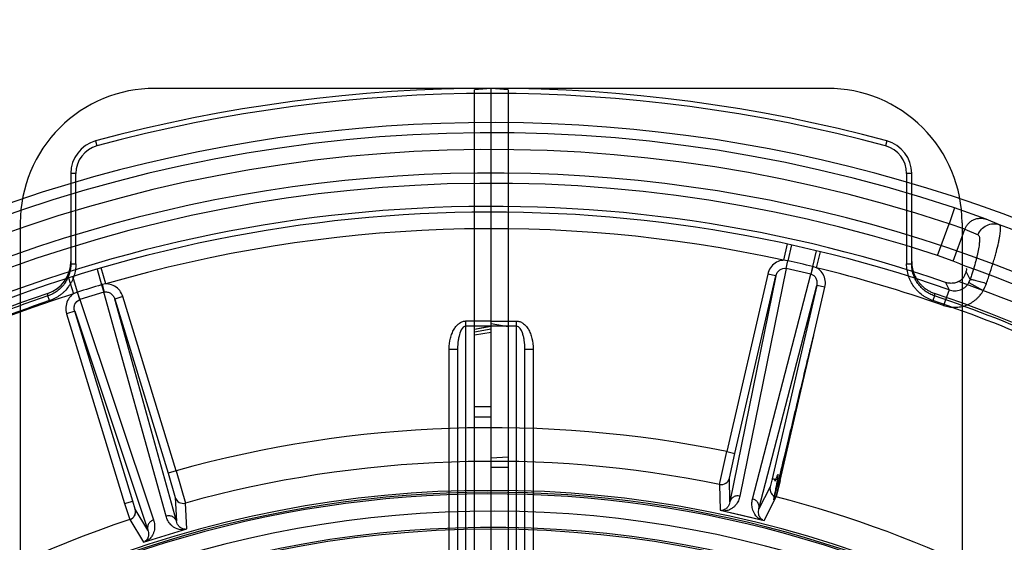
# Model space of a CAD drawing. Header units: millimetres. Extents: x 0 to 297, y 0 to 210.
# Tile 94 of 256: x 145.643 to 146.053, y 93.64 to 93.857. Entities that reach past the tile are written whole.
import ezdxf

# ---------------------------------------------------------------- set-up
doc = ezdxf.new("R2010")
doc.units = ezdxf.units.MM
doc.header["$LTSCALE"] = 16.335
doc.layers.get('0').update_dxf_attribs({"linetype": 'CONTINUOUS'})
for name, color, linetype in [('01_GLOBAL', 7, 'CONTINUOUS'), ('INTFCLR_1', 7, 'CONTINUOUS'), ('INTFCLR_144815', 7, 'CONTINUOUS'), ('INTFCLR_72935', 7, 'CONTINUOUS')]:
    doc.layers.add(name, color=color, linetype=linetype)

msp = doc.modelspace()

# ---------------------------------------------------------------- linework, layer by layer
at = {"color": 7, "linetype": 'Continuous'}
msp.add_circle((146.8548034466, 92.13446435), 2.66, dxfattribs=at)
at = {"color": 9, "linetype": 'Continuous'}
msp.add_arc((146.8548034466, 92.13446435), 2.6259090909, 92.9674534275, 177.0325465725, dxfattribs=at)
at = {"layer": '01_GLOBAL', "color": 7, "linetype": 'Continuous'}
msp.add_circle((146.8548034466, 92.13446435), 2.695, dxfattribs=at)
at = {"layer": 'INTFCLR_1', "color": 6, "linetype": 'Continuous'}
for p, q in [((145.8396077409, 93.8286600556), (145.8326077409, 93.828047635)), ((145.8396077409, 93.32634654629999), (145.8396077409, 93.8286600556)), ((145.9796077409, 93.8286600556), (145.8396077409, 93.8286600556)), ((145.8326077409, 92.6392724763), (145.8326077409, 93.828047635)), ((146.0356077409, 93.7726600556), (146.0356077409, 93.57268014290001)), ((145.8325999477, 93.7284145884), (145.8396004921, 93.729725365)), ((145.8326077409, 93.7274186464), (145.8396077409, 93.728588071)), ((145.8396077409, 93.72711204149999), (145.8326077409, 93.72601754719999)), ((145.8396149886, 93.7296437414), (145.8326155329, 93.72832683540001))]:
    msp.add_line(p, q, dxfattribs=at)
at = {"layer": 'INTFCLR_1', "color": 9, "linetype": 'Continuous'}
for p, q in [((145.8396077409, 93.7318267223), (145.8501077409, 93.7318267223)), ((145.8501077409, 93.60450607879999), (145.8501077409, 93.7318267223)), ((145.8501077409, 93.7297267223), (145.8396077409, 93.7297267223)), ((145.8536077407, 93.60958372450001), (145.8536077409, 93.72016005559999)), ((145.8536077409, 93.72016005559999), (145.8571077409, 93.72016005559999)), ((145.8571077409, 93.72016005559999), (145.8571077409, 93.6240548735)), ((145.8396077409, 93.69615718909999), (145.8326077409, 93.69615718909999)), ((145.8326077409, 93.6919571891), (145.8396077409, 93.6919571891))]:
    msp.add_line(p, q, dxfattribs=at)
at = {"layer": 'INTFCLR_1', "color": 6, "linetype": 'Continuous'}
msp.add_arc((145.9796077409, 93.7726600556), 0.05599999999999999, 359.9999999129, 90.00000005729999, dxfattribs=at)
at = {"layer": 'INTFCLR_1', "color": 9, "linetype": 'Continuous'}
for points, knots in [([(145.8501077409, 93.7318267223), (145.850565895, 93.7318267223), (145.8514821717, 93.7316763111), (145.8528037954, 93.73100813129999), (145.8540217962, 93.72992306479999), (145.8550894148, 93.7284628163), (145.8559654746, 93.72668347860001), (145.8568339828, 93.72397686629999), (145.8571077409, 93.721687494), (145.8571077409, 93.72016005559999)], [0, 0, 0, 0, 0.1250000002, 0.2500000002, 0.3750000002, 0.5000000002, 0.6250000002, 0.7500000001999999, 1, 1, 1, 1]), ([(145.8536077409, 93.72016005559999), (145.8536077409, 93.7213836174), (145.853491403, 93.7231619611), (145.8530501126, 93.7254426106), (145.8524376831, 93.72755361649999), (145.8513538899, 93.729731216), (145.8501077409, 93.7297267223)], [0, 0, 0, 0, 0.3460278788, 0.5049019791, 0.6475820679, 1, 1, 1, 1])]:
    msp.add_open_spline(points, degree=3, knots=knots, dxfattribs=at)
at = {"layer": 'INTFCLR_144815', "color": 9, "linetype": 'Continuous'}
for p, q in [((145.67494865, 93.8067615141), (145.6754975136, 93.8047345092)), ((146.0042668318, 93.8067615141), (146.0037179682, 93.8047345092)), ((145.6646077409, 93.7932481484), (145.6646077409, 93.7555936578)), ((145.6667077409, 93.7932481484), (145.6646077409, 93.7932481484)), ((145.6667077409, 93.7555936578), (145.6667077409, 93.7932481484)), ((146.0125077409, 93.7932481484), (146.0125077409, 93.7555936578)), ((146.0146077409, 93.7932481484), (146.0125077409, 93.7932481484)), ((146.0146077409, 93.7555936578), (146.0146077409, 93.7932481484)), ((146.0324295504, 93.7789075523), (146.0302221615, 93.77226498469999)), ((146.0456188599, 93.7742474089), (146.0324295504, 93.7789075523)), ((146.0254111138, 93.7590467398), (146.0302221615, 93.77226498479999)), ((146.0367632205, 93.77002174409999), (146.0302221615, 93.77226498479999)), ((146.0511350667, 93.7718955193), (146.04561886, 93.7742474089)), ((146.031944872, 93.75678344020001), (146.0367632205, 93.77002174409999)), ((146.0367632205, 93.77002174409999), (146.0422149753, 93.7676932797)), ((145.9627711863, 93.76390256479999), (145.9612992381, 93.7571472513)), ((145.9645714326, 93.7635068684), (145.9631132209, 93.7569089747)), ((145.9749036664, 93.7611214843), (145.9733219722, 93.75455209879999)), ((145.9750568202, 93.7539710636), (145.9766951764, 93.7606879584)), ((145.6646077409, 93.7555936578), (145.6667077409, 93.7555936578)), ((145.9629454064, 93.75694559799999), (145.9612992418, 93.7571472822)), ((145.9629454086, 93.7569456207), (145.9622990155, 93.75376858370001)), ((145.9623839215, 93.75375003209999), (145.9631132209, 93.7569089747)), ((145.9733219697, 93.7545520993), (145.9725926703, 93.7513931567)), ((145.9734888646, 93.7545114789), (145.9726771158, 93.7513726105)), ((145.9750568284, 93.75397109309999), (145.9734888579, 93.75451145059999)), ((146.012507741, 93.7555936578), (146.0146077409, 93.7555936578)), ((145.6755467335, 93.7534139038), (145.677461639, 93.7469338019)), ((145.6792545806, 93.7472980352), (145.6773149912, 93.7539342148)), ((145.9546735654, 93.75138600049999), (145.9376228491, 93.6775312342)), ((145.9580837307, 93.7505987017), (145.9389502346, 93.65655712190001)), ((145.9410330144, 93.6767439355), (145.9580837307, 93.7505987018)), ((145.9623839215, 93.75375003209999), (145.9431073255, 93.6590051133)), ((145.9483849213, 93.65778668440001), (145.9725926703, 93.7513931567)), ((145.9580837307, 93.7505987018), (145.9546735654, 93.75138600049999)), ((145.9622990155, 93.75376858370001), (145.9623839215, 93.75375003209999)), ((145.9725926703, 93.7513931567), (145.9623839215, 93.75375003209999)), ((145.9725926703, 93.7513931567), (145.9726771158, 93.7513726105)), ((146.0389232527, 93.7490732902), (146.0372894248, 93.7525069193)), ((145.6636491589, 93.74975615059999), (145.6657520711, 93.7431699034)), ((145.6674421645, 93.74387054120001), (145.6654060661, 93.7503135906)), ((145.677461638, 93.7469338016), (145.6784095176, 93.74383342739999)), ((145.6776264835, 93.7469820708), (145.6784929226, 93.7438578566)), ((145.6792545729, 93.74729806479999), (145.6776264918, 93.74698204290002)), ((145.9510481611, 93.6537640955), (145.9750762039, 93.7466756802)), ((145.9750762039, 93.7466756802), (145.9565043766, 93.6662322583)), ((145.9784863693, 93.7458883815), (145.9750762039, 93.7466756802)), ((146.0287463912, 93.7479013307), (146.0301617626, 93.7448807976)), ((146.0384503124, 93.7479299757), (146.0389228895, 93.7490721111)), ((146.0384503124, 93.7479299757), (146.0444306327, 93.7445158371)), ((145.6557749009, 93.7403220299), (145.6551009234, 93.742307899)), ((145.6672785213, 93.7438183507), (145.6657520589, 93.743169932)), ((145.6672785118, 93.7438183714), (145.6683072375, 93.7407437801)), ((145.668390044, 93.7407701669), (145.6674421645, 93.74387054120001)), ((145.6784095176, 93.74383342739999), (145.668390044, 93.7407701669)), ((145.6784095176, 93.74383342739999), (145.6784929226, 93.7438578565)), ((145.7042482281, 93.6506639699), (145.6784095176, 93.74383342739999)), ((145.959914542, 93.6654449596), (145.9784863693, 93.7458883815)), ((146.0241145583, 93.7423078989), (146.023440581, 93.74032203)), ((146.0301617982, 93.7448811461), (146.027884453, 93.7383531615)), ((145.6683072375, 93.7407437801), (145.668390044, 93.7407701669)), ((145.668390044, 93.7407701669), (145.6990684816, 93.6490803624)), ((145.6862659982, 93.7420130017), (145.682919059, 93.7409897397)), ((145.682919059, 93.7409897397), (145.7050800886, 93.66850427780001)), ((145.7085659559, 93.64851192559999), (145.682919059, 93.7409897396)), ((145.7084270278, 93.6695275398), (145.6862659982, 93.7420130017)), ((145.6662416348, 93.73589093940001), (145.6628946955, 93.7348676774)), ((145.6628946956, 93.7348676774), (145.6870327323, 93.65591571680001)), ((145.6662416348, 93.73589093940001), (145.696692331, 93.6448817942)), ((145.6903796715, 93.65693897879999), (145.6662416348, 93.73589093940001)), ((145.9346480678, 93.66385853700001), (145.9376228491, 93.6775312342)), ((145.9376228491, 93.6775312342), (145.9410330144, 93.6767439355)), ((145.9387583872, 93.6664983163), (145.9410330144, 93.6767439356)), ((145.7084270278, 93.6695275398), (145.7050800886, 93.66850427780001)), ((145.7050800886, 93.66850427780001), (145.7080638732, 93.65844228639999)), ((145.7084270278, 93.6695275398), (145.7123483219, 93.6560956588)), ((145.9389502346, 93.65655712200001), (145.9387583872, 93.6664983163)), ((145.9565043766, 93.6662322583), (145.9557228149, 93.66280249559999)), ((145.9346480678, 93.66385853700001), (145.9348372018, 93.6531664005)), ((145.9556887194, 93.6628303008), (145.9510481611, 93.6537640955)), ((145.6870327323, 93.65591571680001), (145.6903796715, 93.65693897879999)), ((145.6914306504, 93.6536022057), (145.6903796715, 93.65693897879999)), ((145.7080638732, 93.65844228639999), (145.7085659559, 93.6485119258)), ((145.7129054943, 93.6454163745), (145.7123483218, 93.6560956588)), ((145.9532585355, 93.648913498), (145.9582254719, 93.6586559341)), ((145.6966923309, 93.6448817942), (145.6914306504, 93.6536022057)), ((145.6891912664, 93.6492610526), (145.6948257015, 93.63988882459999))]:
    msp.add_line(p, q, dxfattribs=at)
at = {"layer": 'INTFCLR_144815', "color": 6, "linetype": 'Continuous'}
for p, q in [((146.031944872, 93.75678344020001), (146.0254111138, 93.7590467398)), ((145.6551009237, 93.7423078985), (145.6550933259, 93.7433572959)), ((146.0241221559, 93.743357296), (146.0241145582, 93.7423078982))]:
    msp.add_line(p, q, dxfattribs=at)
at = {"layer": 'INTFCLR_144815', "color": 7, "linetype": 'Continuous'}
for p, q in [((145.9582254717, 93.658655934), (145.9738434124, 93.725777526)), ((145.959914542, 93.6654449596), (145.9565043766, 93.6662322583)), ((145.959914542, 93.6654449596), (145.9582254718, 93.6586559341)), ((145.6870327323, 93.65591571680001), (145.6891912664, 93.6492610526)), ((145.9348372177, 93.65316647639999), (145.9532585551, 93.64891357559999)), ((145.9348372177, 93.65316647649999), (145.9440478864, 93.651040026)), ((145.9440478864, 93.651040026), (145.9532585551, 93.64891357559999)), ((145.6948256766, 93.6398889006), (145.7129054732, 93.6454164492)), ((145.7038655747, 93.64265267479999), (145.712905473, 93.6454164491)), ((145.6948256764, 93.6398889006), (145.7038655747, 93.64265267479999))]:
    msp.add_line(p, q, dxfattribs=at)
at = {"layer": 'INTFCLR_144815', "color": 6, "linetype": 'Continuous'}
msp.add_circle((145.8396077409, 93.1986600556), 0.4466793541, dxfattribs=at)
at = {"layer": 'INTFCLR_144815', "color": 9, "linetype": 'Continuous'}
for centre, radius, start, end in [((145.8396077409, 93.1986600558), 0.6299999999, 74.8490090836, 105.1509908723), ((145.8396077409, 93.1986600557), 0.6278999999, 74.8490091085, 105.1509908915), ((145.8396077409, 93.1986600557), 0.6114469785, 71.617857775, 156.0236179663), ((145.6786077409, 93.7932481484), 0.014, 105.1509908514, 180.0000000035), ((145.6786077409, 93.7932481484), 0.0119, 105.150990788, 180.0000005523), ((146.0006077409, 93.7932481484), 0.0119, 359.9999994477, 74.8490092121), ((146.0006077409, 93.7932481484), 0.014, 2e-08, 74.8490091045), ((145.8396077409, 93.1986600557), 0.6044472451, 71.6178577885, 156.0236179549), ((145.8396077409, 93.1986600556), 0.5785048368, 70.768222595, 162.2317774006), ((145.8396077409, 93.1986600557), 0.6110177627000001, 40.82000966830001, 69.7456365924), ((145.8396077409, 93.1986600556), 0.5715914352, 77.7076787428, 106.2923212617), ((145.9610348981, 93.7477807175), 0.0093618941, 77.1735412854, 78.224771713), ((145.5838609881, 92.09089916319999), 1.7086313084, 76.8243315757, 77.1756683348), ((145.9711877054, 93.74543366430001), 0.0093649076, 75.77556702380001, 76.82645727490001), ((145.8396077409, 93.1986600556), 0.5900193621, 41.0185890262, 70.4297169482), ((145.8396077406, 93.19866005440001), 0.5715914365, 70.76822262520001, 76.29232124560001), ((146.1720051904, 92.1114369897), 1.7086319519, 106.8243316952, 107.1756683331), ((145.6801725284, 93.7379698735), 0.0093649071, 105.7755670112, 106.8264572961), ((145.8396077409, 93.1986600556), 0.5830188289, 40.8200096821, 70.5083984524), ((146.0242691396, 93.7549706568), 0.0227109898, 332.5908295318, 340.67820879), ((145.8396077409, 93.1986600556), 0.5715914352, 107.7076787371, 136.2923212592), ((145.839607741, 93.19866005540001), 0.5741042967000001, 108.7465261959, 119.5770687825), ((145.6702064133, 93.7349260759), 0.0093618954, 107.1735416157, 108.2247718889), ((145.8396077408, 93.19866005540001), 0.5741042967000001, 60.42293120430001, 71.25347379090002), ((145.8396077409, 93.1986600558), 0.5720071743, 108.7465261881, 119.5770688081), ((145.8396077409, 93.1986600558), 0.5720071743, 60.42293119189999, 71.2534738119), ((145.8396077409, 93.19866005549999), 0.4887991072, 78.4324981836, 105.5675018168), ((145.8396077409, 93.1986600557), 0.4748076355, 78.4533358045, 105.5466641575), ((145.9353485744, 93.6672878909), 0.0035001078, 258.455139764, 346.9624001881), ((145.711410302, 93.6594677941), 0.0035001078, 197.037599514, 285.5448599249), ((145.8396077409, 93.1986600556), 0.4750435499, 52.2436298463, 75.5403197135), ((145.8396077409, 93.1986600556), 0.4540564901, 52.5411294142, 307.4588705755), ((145.8396077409, 93.1986600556), 0.47504355, 108.4596803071, 135.5403197)]:
    msp.add_arc(centre, radius, start, end, dxfattribs=at)
at = {"layer": 'INTFCLR_144815', "color": 6, "linetype": 'Continuous'}
for centre, radius, start, end in [((145.8396077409, 93.1986600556), 0.6157754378, 313.9937911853, 154.5150993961), ((145.8396077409, 93.1986600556), 0.5947754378, 312.9543589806, 154.5144414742), ((145.8396077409, 93.1986600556), 0.5903864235, 71.6563998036, 156.0440844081), ((145.8396077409, 93.1986600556), 0.5808960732, 70.9981667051, 162.0018332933), ((145.6505873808, 93.75663242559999), 0.0140196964, 288.7486275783, 0.0290932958), ((145.8396077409, 93.1986600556), 0.5751005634, 108.7136429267, 257.7559644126), ((145.8396077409, 93.1986600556), 0.5751005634, 282.2440355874, 71.2863570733), ((145.8396077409, 93.1986600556), 0.4627266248, 45.0000000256, 314.9999999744), ((145.8396077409, 93.1986600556), 0.4618985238, 44.999999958, 315.000000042), ((145.8396077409, 93.1986600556), 0.461229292, 44.99999997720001, 315.0000000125), ((145.8396077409, 93.1986600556), 0.4472794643, 47.86578076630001, 312.1342192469)]:
    msp.add_arc(centre, radius, start, end, dxfattribs=at)
at = {"layer": 'INTFCLR_144815', "color": 7, "linetype": 'Continuous'}
for centre, start, end in [((145.9590995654, 93.662045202), 167.0375959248, 255.5385230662), ((145.6880828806, 93.6525810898), 288.4614529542, 16.962428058)]:
    msp.add_arc(centre, 0.0035001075, start, end, dxfattribs=at)
at = {"layer": 'INTFCLR_144815', "color": 6, "linetype": 'Continuous'}
msp.add_ellipse((145.8089783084, 93.2098082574), major_axis=(0.555895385, -0.2023293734), ratio=0.9984808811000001, start_param=1.5231592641, end_param=1.5328484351, dxfattribs=at)
at = {"layer": 'INTFCLR_144815', "color": 9, "linetype": 'Continuous'}
for points, knots in [([(146.0367632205, 93.77002174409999), (146.0369090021, 93.77042076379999), (146.0372840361, 93.7712169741), (146.0380748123, 93.7723111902), (146.0391015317, 93.77326755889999), (146.0403214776, 93.7740119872), (146.0416644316, 93.7744912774), (146.0430452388, 93.77468400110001), (146.0443800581, 93.7746037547), (146.0452235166, 93.77438829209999), (146.0456188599, 93.7742474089)], [0, 0, 0, 0, 0.1172593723, 0.2414046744, 0.3704741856, 0.5019715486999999, 0.633138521, 0.7612965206, 0.8841541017, 1, 1, 1, 1]), ([(146.0422149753, 93.7676932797), (146.0425281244, 93.7685497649), (146.0434982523, 93.7701550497), (146.0457458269, 93.771815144), (146.0484474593, 93.7724914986), (146.0502887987, 93.7722064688), (146.0511350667, 93.7718955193)], [0, 0, 0, 0, 0.2513766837, 0.5020176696, 0.751476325, 1, 1, 1, 1]), ([(146.045700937, 93.7474561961), (146.0459814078, 93.748254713), (146.0465267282, 93.7498342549), (146.047547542, 93.7529050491), (146.0483742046, 93.7555423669), (146.0490246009, 93.7577529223), (146.0494185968, 93.7591302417), (146.0500254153, 93.76134598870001), (146.0506222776, 93.76374693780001), (146.0510851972, 93.7659598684), (146.0514027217, 93.7677120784), (146.0516082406, 93.7694755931), (146.0516544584, 93.77093804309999), (146.0513720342, 93.7717879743), (146.0511350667, 93.7718955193)], [0, 0, 0, 0, 0.1000990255, 0.1976310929, 0.3827289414, 0.4269417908, 0.4701590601, 0.5521615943, 0.698634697, 0.762770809, 0.8193204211, 0.9098457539, 0.9692219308, 1, 1, 1, 1]), ([(146.0422149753, 93.7676932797), (146.042429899, 93.7676001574), (146.0427767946, 93.7669768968), (146.0428613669, 93.76577818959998), (146.0427982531, 93.7644226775), (146.0426312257, 93.7630748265), (146.0423608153, 93.76138889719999), (146.0419773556, 93.75956250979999), (146.0415029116, 93.7576083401), (146.0409273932, 93.7554305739), (146.0402652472, 93.7531756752), (146.0395278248, 93.7508613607), (146.0391291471, 93.749672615), (146.0389228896, 93.7490721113)], [0, 0, 0, 0, 0.0364249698, 0.09818984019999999, 0.1893572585, 0.2457941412, 0.3095761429, 0.4547624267, 0.5358784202, 0.6222830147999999, 0.8050294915, 0.9012613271, 1, 1, 1, 1]), ([(145.6646077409, 93.7555936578), (145.664607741, 93.7548650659), (145.6644939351, 93.7534050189), (145.6639874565, 93.75127610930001), (145.6632966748, 93.7495893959), (145.6625942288, 93.7483183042), (145.6617950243, 93.7471053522), (145.6608571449, 93.7459898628), (145.6598003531, 93.74499471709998), (145.6586685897, 93.7440840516), (145.6571258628, 93.7431149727), (145.6557877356, 93.7425411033), (145.6551009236, 93.7423078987)], [0, 0, 0, 0, 0.1254438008, 0.2509366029, 0.3753535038, 0.4378954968, 0.5007597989, 0.6252441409, 0.6876274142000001, 0.7504865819, 0.8751188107, 1, 1, 1, 1]), ([(145.6667077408, 93.75559365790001), (145.6667077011, 93.75475111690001), (145.6665777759, 93.75308278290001), (145.6659898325, 93.7506162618), (145.6652021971, 93.74869725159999), (145.6643944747, 93.74723422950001), (145.6634658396, 93.7458263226), (145.6623957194, 93.7445562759), (145.6611838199, 93.7434142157), (145.659868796, 93.74235679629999), (145.6581048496, 93.741251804), (145.65657276, 93.7405928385), (145.6557749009, 93.74032203)], [0, 0, 0, 0, 0.124999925, 0.2499999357, 0.3749999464, 0.4374999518, 0.4999999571, 0.6249999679, 0.6874999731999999, 0.7499999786, 0.8749999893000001, 1, 1, 1, 1]), ([(145.9612991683, 93.7571470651), (145.9609546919, 93.7571299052), (145.9597109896, 93.75697184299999), (145.9576679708, 93.7561018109), (145.9556561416, 93.7540791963), (145.954887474, 93.7523106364), (145.9546735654, 93.75138600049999)], [0, 0, 0, 0, 0.1129457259, 0.4086304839, 0.7043152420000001, 1, 1, 1, 1]), ([(146.0234405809, 93.74032203), (146.0226427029, 93.74059285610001), (146.0214897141, 93.74108789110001), (146.020030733, 93.7419281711), (146.0186472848, 93.7428770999), (146.017396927, 93.74396833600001), (146.0162726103, 93.74520545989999), (146.015239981, 93.746538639), (146.0143834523, 93.7479611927), (146.0136933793, 93.749476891), (146.0131165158, 93.75106273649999), (146.0126388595, 93.7530883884), (146.0125077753, 93.7547511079), (146.012507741, 93.75559365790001)], [0, 0, 0, 0, 0.1250000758, 0.1875000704, 0.2500000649, 0.3750000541, 0.4375000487, 0.5000000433, 0.6250000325, 0.6875000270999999, 0.7500000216, 0.8750000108, 1, 1, 1, 1]), ([(146.0241145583, 93.7423078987), (146.0234248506, 93.7425420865), (146.0224146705, 93.7429758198), (146.0211509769, 93.743704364), (146.0199526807, 93.74452589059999), (146.0188552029, 93.7454837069), (146.0178794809, 93.7465590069), (146.0169899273, 93.74770733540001), (146.0162374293, 93.7489554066), (146.0156369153, 93.7502771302), (146.0151402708, 93.7516426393), (146.014720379, 93.7534159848), (146.0146077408, 93.75486804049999), (146.0146077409, 93.7555936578)], [0, 0, 0, 0, 0.1253957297, 0.1882525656, 0.2509307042, 0.3753031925, 0.4378449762, 0.5006962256, 0.6251650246, 0.6875566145, 0.7504264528, 0.8750802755, 1, 1, 1, 1]), ([(145.9580837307, 93.7505987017), (145.9581984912, 93.7511012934), (145.9585944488, 93.7520584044), (145.9598682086, 93.75351576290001), (145.9614178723, 93.7539479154), (145.9622990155, 93.75376858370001)], [0, 0, 0, 0, 0.2697144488, 0.5295513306, 1, 1, 1, 1]), ([(145.9726771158, 93.7513726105), (145.9731129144, 93.7512598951), (145.9739605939, 93.7508179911), (145.9748482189, 93.7496654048), (145.9752620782, 93.748209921), (145.9751933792, 93.74717772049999), (145.9750762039, 93.7466756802)], [0, 0, 0, 0, 0.2329766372, 0.4761332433, 0.7331775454, 1, 1, 1, 1]), ([(145.9784863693, 93.7458883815), (145.9786998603, 93.74681311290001), (145.9787837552, 93.7487397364), (145.9778627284, 93.7514398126), (145.9764073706, 93.7531170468), (145.9753587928, 93.75380425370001), (145.9750567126, 93.7539707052)], [0, 0, 0, 0, 0.2956847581, 0.5913695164, 0.8870542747, 1, 1, 1, 1]), ([(145.6862659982, 93.7420130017), (145.6859885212, 93.74292058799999), (145.6850978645, 93.74463104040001), (145.6829501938, 93.74650886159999), (145.6808511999, 93.7472337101), (145.6795995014, 93.7473045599), (145.6792546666, 93.747297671)], [0, 0, 0, 0, 0.2956847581, 0.5913695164, 0.8870542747, 1, 1, 1, 1]), ([(146.0301617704, 93.744881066), (146.0305437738, 93.74473787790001), (146.031328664, 93.7445170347), (146.0325409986, 93.7443952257), (146.0337471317, 93.7444897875), (146.0349130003, 93.74479983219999), (146.0360000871, 93.7453164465), (146.0369766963, 93.7460242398), (146.0378118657, 93.7468996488), (146.0382579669, 93.74757529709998), (146.0384503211, 93.7479299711)], [0, 0, 0, 0, 0.1269311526, 0.2522230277, 0.3772397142, 0.5012935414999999, 0.625502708, 0.7496177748, 0.8744628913, 1, 1, 1, 1]), ([(146.0389228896, 93.7490721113), (146.0391827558, 93.7491498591), (146.0400203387, 93.74902813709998), (146.0415182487, 93.748740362), (146.0435136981, 93.7481752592), (146.0449592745, 93.7477112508), (146.045700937, 93.7474561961)], [0, 0, 0, 0, 0.1162783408, 0.3480330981, 0.6637891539, 1, 1, 1, 1]), ([(145.6657521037, 93.7431697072), (145.6654623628, 93.7429826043), (145.6644643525, 93.74222383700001), (145.6631298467, 93.7404489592), (145.6623992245, 93.7376913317), (145.6626175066, 93.7357753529), (145.6628946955, 93.7348676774)], [0, 0, 0, 0, 0.1129457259, 0.4086304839, 0.7043152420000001, 1, 1, 1, 1]), ([(145.6784929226, 93.7438578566), (145.678926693, 93.7439781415), (145.679881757, 93.74401928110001), (145.6812267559, 93.74346492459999), (145.6823129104, 93.7424113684), (145.6827695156, 93.74148310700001), (145.682919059, 93.7409897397)], [0, 0, 0, 0, 0.2329766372, 0.4761332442, 0.7331775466, 1, 1, 1, 1]), ([(146.027884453, 93.7383531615), (146.0286477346, 93.7380870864), (146.0302024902, 93.73769115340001), (146.0321849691, 93.7375318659), (146.0337980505, 93.7376133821), (146.0353744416, 93.7378326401), (146.0369132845, 93.7382538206), (146.0383995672, 93.7388821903), (146.0398032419, 93.7396273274), (146.041106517, 93.74055316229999), (146.0422854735, 93.7416515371), (146.0433497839, 93.742832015), (146.0440308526, 93.7438159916), (146.044430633, 93.74451583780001)], [0, 0, 0, 0, 0.1249999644, 0.2499999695, 0.312499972, 0.3749999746, 0.4999999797, 0.5624999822, 0.6249999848, 0.7499999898, 0.8124999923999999, 0.8749999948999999, 1, 1, 1, 1]), ([(145.6662416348, 93.73589093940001), (145.6660897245, 93.73638357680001), (145.6659540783, 93.737410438), (145.6663285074, 93.7393094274), (145.6674544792, 93.7404585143), (145.6683072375, 93.7407437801)], [0, 0, 0, 0, 0.2697144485, 0.5295513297, 1, 1, 1, 1]), ([(145.9389502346, 93.65655712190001), (145.9388837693, 93.65619043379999), (145.9386705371, 93.65545632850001), (145.9380853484, 93.65441056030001), (145.9370854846, 93.65340356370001), (145.9360651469, 93.6530336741), (145.9354793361, 93.653018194)], [0, 0, 0, 0, 0.2102229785, 0.4274675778, 0.6694230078, 1, 1, 1, 1]), ([(145.9431073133, 93.6590051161), (145.942972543, 93.6583427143), (145.9425376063, 93.6570128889), (145.9415803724, 93.6554981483), (145.9405125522, 93.6544053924), (145.9394354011, 93.6536166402), (145.9380954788, 93.6530034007), (145.937069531, 93.65280545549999), (145.9365520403, 93.65277054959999)], [0, 0, 0, 0, 0.2091943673, 0.4285380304, 0.5478250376, 0.6804089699, 0.8394874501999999, 1, 1, 1, 1]), ([(145.9431073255, 93.6590051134), (145.9426823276, 93.65910206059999), (145.9417594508, 93.65914616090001), (145.9404405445, 93.65869752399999), (145.9394178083, 93.6577781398), (145.9390447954, 93.656961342), (145.9389502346, 93.65655712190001)], [0, 0, 0, 0, 0.2458805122, 0.5085649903, 0.7658415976, 1, 1, 1, 1]), ([(145.951543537, 93.64930956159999), (145.9506564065, 93.64981855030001), (145.9495610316, 93.65087812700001), (145.9487024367, 93.6525114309), (145.9482194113, 93.65396549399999), (145.9480239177, 93.65574796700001), (145.948215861, 93.6571329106), (145.948384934, 93.6577866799)], [0, 0, 0, 0, 0.3172302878, 0.4504430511, 0.5708009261, 0.7905517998, 1, 1, 1, 1]), ([(145.9510481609, 93.6537640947), (145.9511403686, 93.6541688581), (145.9511631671, 93.6550665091), (145.9506469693, 93.6563411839), (145.9496582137, 93.6573225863), (145.9488094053, 93.6576875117), (145.9483849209, 93.65778668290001)], [0, 0, 0, 0, 0.2341584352, 0.4914350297, 0.7541194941, 1, 1, 1, 1]), ([(145.9526162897, 93.6490618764), (145.9522054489, 93.649276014), (145.9514163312, 93.64998464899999), (145.9508894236, 93.6513336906), (145.9508175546, 93.6526524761), (145.9509472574, 93.6534057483), (145.9510481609, 93.6537640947)], [0, 0, 0, 0, 0.2611422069, 0.5731677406, 0.7901600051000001, 1, 1, 1, 1]), ([(145.6990684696, 93.6490803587), (145.699282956, 93.64843931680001), (145.6995712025, 93.6470701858), (145.6994995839, 93.645279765), (145.6991212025, 93.6437995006), (145.6985827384, 93.6425778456), (145.6977289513, 93.64137680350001), (145.6969394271, 93.64069240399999), (145.69650872, 93.6404034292)], [0, 0, 0, 0, 0.2091943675, 0.4285380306, 0.5478250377, 0.6804089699, 0.8394874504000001, 1, 1, 1, 1]), ([(145.6990684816, 93.6490803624), (145.698651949, 93.64895182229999), (145.6978306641, 93.6485285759), (145.6969127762, 93.6474805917), (145.6964867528, 93.6461730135), (145.696572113, 93.6452791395), (145.696692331, 93.6448817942)], [0, 0, 0, 0, 0.2458805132, 0.5085649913, 0.7658415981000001, 1, 1, 1, 1]), ([(145.7085659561, 93.64851192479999), (145.7084434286, 93.6489085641), (145.7080143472, 93.6496973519), (145.7069299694, 93.65054315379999), (145.7055829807, 93.6508986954), (145.7046654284, 93.6507903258), (145.7042482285, 93.6506639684)], [0, 0, 0, 0, 0.2341584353, 0.4914350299, 0.7541194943, 1, 1, 1, 1]), ([(145.7112222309, 93.6449018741), (145.710199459, 93.644899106), (145.7087210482, 93.6452690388), (145.7071608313, 93.64625422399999), (145.7060154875, 93.6472719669), (145.7049549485, 93.64871788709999), (145.7044287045, 93.6500132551), (145.7042482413, 93.6506639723)], [0, 0, 0, 0, 0.3172302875, 0.4504430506, 0.5708009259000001, 0.7905517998, 1, 1, 1, 1]), ([(145.7122751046, 93.6452237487), (145.7118122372, 93.6452037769), (145.7107745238, 93.645422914), (145.7096436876, 93.64632776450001), (145.7089220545, 93.64743393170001), (145.7086577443, 93.64815113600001), (145.7085659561, 93.64851192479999)], [0, 0, 0, 0, 0.2611422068, 0.5731677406, 0.7901600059, 1, 1, 1, 1]), ([(145.696692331, 93.6448817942), (145.6968181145, 93.6445310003), (145.6970005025, 93.64378863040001), (145.6970165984, 93.6425903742), (145.6966541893, 93.6412183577), (145.6959554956, 93.640387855), (145.6954559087, 93.6400815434)], [0, 0, 0, 0, 0.2102229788, 0.4274675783, 0.6694230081, 1, 1, 1, 1])]:
    msp.add_open_spline(points, degree=3, knots=knots, dxfattribs=at)
at = {"layer": 'INTFCLR_144815', "color": 6, "linetype": 'Continuous'}
for points, knots in [([(146.0146077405, 93.7566395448), (146.0146077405, 93.7563970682), (146.014620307, 93.7559120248), (146.0146768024, 93.75518649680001), (146.0147707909, 93.75446487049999), (146.0149020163, 93.75374911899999), (146.0150701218, 93.7530411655), (146.01527465, 93.75234292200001), (146.0155150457, 93.7516562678), (146.0157906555, 93.75098305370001), (146.0161007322, 93.7503250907), (146.0164444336, 93.74968415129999), (146.0168208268, 93.74906196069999), (146.0172288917, 93.74846019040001), (146.0176675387, 93.7478804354), (146.0181355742, 93.747324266), (146.0186317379, 93.74679317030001), (146.0191546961, 93.7462885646), (146.0197030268, 93.745811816), (146.0202752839, 93.74536417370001), (146.0208698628, 93.7449468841), (146.0214852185, 93.74456102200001), (146.0221196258, 93.7442076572), (146.0227714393, 93.7438876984), (146.0234388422, 93.74360201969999), (146.0238930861, 93.74343489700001), (146.0241221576, 93.7433572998)], [0, 0, 0, 0, 0.0417112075, 0.08342178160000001, 0.1251310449, 0.166838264, 0.2085429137, 0.2502445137, 0.2919421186, 0.3336359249, 0.3753249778, 0.4170089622, 0.4586875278, 0.5003599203, 0.5420263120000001, 0.5836910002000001, 0.6253461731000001, 0.6669959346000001, 0.7086453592, 0.7502820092, 0.791920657, 0.8335455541, 0.8751700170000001, 0.9167836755, 0.9583952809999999, 1, 1, 1, 1]), ([(146.0341431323, 93.7482670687), (146.0345930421, 93.7484966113), (146.0353993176, 93.7490410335), (146.0363338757, 93.7500960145), (146.0369664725, 93.7512594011), (146.0372112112, 93.7520900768), (146.0372890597, 93.7525051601)], [0, 0, 0, 0, 0.2776479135, 0.5278269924, 0.7678471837, 1, 1, 1, 1]), ([(146.0341431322, 93.7482670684), (146.033598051, 93.74798896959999), (146.0324217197, 93.7475768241), (146.0305585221, 93.7474514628), (146.0293311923, 93.74770069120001), (146.0287465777, 93.74790203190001)], [0, 0, 0, 0, 0.3313168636, 0.6652239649, 1, 1, 1, 1])]:
    msp.add_open_spline(points, degree=3, knots=knots, dxfattribs=at)
msp.add_open_spline([(146.0372890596, 93.7525051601), (146.0373597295, 93.7528815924), (146.0377961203, 93.7534958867), (146.0374428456, 93.7536438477)], degree=3, dxfattribs=at)
at = {"layer": 'INTFCLR_144815', "color": 7, "linetype": 'Continuous'}
for points, knots in [([(145.9565043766, 93.6662322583), (145.9566352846, 93.6662020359), (145.9568960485, 93.6659940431), (145.9576165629, 93.66637244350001), (145.9574768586, 93.66568671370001), (145.9577408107, 93.6652558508), (145.957931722, 93.6655854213), (145.9580683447, 93.6658886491), (145.9582620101, 93.666398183), (145.9584473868, 93.6669210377), (145.9586589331, 93.6674466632), (145.958752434, 93.66775696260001), (145.9589814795, 93.6680908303), (145.9589626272, 93.66748337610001), (145.9588621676, 93.6669235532), (145.958631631, 93.66548575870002), (145.958286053, 93.6637189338), (145.9578850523, 93.6616684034), (145.9575046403, 93.65959578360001), (145.9572632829, 93.6584979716), (145.9570900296, 93.6570191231), (145.9577316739, 93.65926688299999), (145.9581939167, 93.66115816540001), (145.9590461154, 93.66455156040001), (145.9596958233, 93.6672228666), (145.9602821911, 93.6696372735), (145.9610815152, 93.6729495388), (145.9621138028, 93.6772443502), (145.9632236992, 93.68187577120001), (145.9643876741, 93.68674134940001), (145.9655810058, 93.69173442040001), (145.9667793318, 93.6967495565), (145.9679581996, 93.70168096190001), (145.9690931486, 93.70642300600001), (145.9701598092, 93.7108697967), (145.9711334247, 93.71491625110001), (145.9719903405, 93.71845477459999), (145.9726199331, 93.7210425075), (145.9730504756, 93.7227734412), (145.9733017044, 93.7238045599), (145.9735201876, 93.724594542), (145.9736506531, 93.7252516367), (145.9737985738, 93.72550731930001), (145.9738005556, 93.72578742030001), (145.9738434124, 93.725777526)], [0, 0, 0, 0, 0.004689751, 0.0110143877, 0.0189559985, 0.0215533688, 0.0238460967, 0.0288189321, 0.0349824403, 0.0420585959, 0.0487276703, 0.0536766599, 0.0556874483, 0.0584597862, 0.0668628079, 0.0823108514, 0.1050994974, 0.1313168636, 0.1559981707, 0.1741804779, 0.1809308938, 0.1907348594, 0.2219179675, 0.2794733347, 0.2985263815, 0.3193807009, 0.3658620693, 0.4176552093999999, 0.4734978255, 0.5321275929, 0.5922821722, 0.652699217, 0.7121163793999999, 0.7692713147, 0.8229016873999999, 0.8717451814, 0.9145395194, 0.9500225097, 0.9646278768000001, 0.9769322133, 0.9867779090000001, 0.9940075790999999, 0.9984646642, 1, 1, 1, 1]), ([(145.9556887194, 93.6628303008), (145.9555377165, 93.6621778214), (145.9555885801, 93.6609644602), (145.9565406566, 93.6593889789), (145.9575932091, 93.6588188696), (145.9582254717, 93.658655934)], [0, 0, 0, 0, 0.3738602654, 0.6355208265, 1, 1, 1, 1]), ([(145.6891912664, 93.6492610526), (145.6894931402, 93.6493617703), (145.6901366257, 93.6495730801), (145.6909526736, 93.65040414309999), (145.6916641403, 93.6517386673), (145.6916266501, 93.6529623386), (145.6914306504, 93.6536022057)], [0, 0, 0, 0, 0.1764555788, 0.367503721, 0.628930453, 1, 1, 1, 1])]:
    msp.add_open_spline(points, degree=3, knots=knots, dxfattribs=at)
at = {"layer": 'INTFCLR_72935', "color": 6, "linetype": 'Continuous'}
for p, q in [((145.8396077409, 93.8286600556), (145.699607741, 93.8286600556)), ((145.8396077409, 92.6316600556), (145.8396077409, 93.8286600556)), ((145.8466077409, 93.828047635), (145.8396077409, 93.8286600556)), ((145.8466077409, 93.828047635), (145.8466077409, 92.6392724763)), ((145.6436077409, 93.7726600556), (145.6436077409, 93.57268014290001)), ((145.8466077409, 93.7294595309), (145.8396077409, 93.7306938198))]:
    msp.add_line(p, q, dxfattribs=at)
at = {"layer": 'INTFCLR_72935', "color": 9, "linetype": 'Continuous'}
for p, q in [((145.8291077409, 93.6045003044), (145.8291077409, 93.73186038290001)), ((145.8291077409, 93.73186038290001), (145.8396077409, 93.73186038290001)), ((145.8396077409, 93.72976053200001), (145.8291077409, 93.72976053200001)), ((145.8221077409, 93.6240548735), (145.8221077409, 93.72019288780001)), ((145.8221077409, 93.72019288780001), (145.8256077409, 93.72019288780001)), ((145.8256077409, 93.72019288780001), (145.8256077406, 93.60957829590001)), ((145.8466077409, 93.67518597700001), (145.8396077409, 93.6748185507)), ((145.8396077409, 93.67098627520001), (145.8466077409, 93.67098627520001))]:
    msp.add_line(p, q, dxfattribs=at)
at = {"layer": 'INTFCLR_72935', "color": 6, "linetype": 'Continuous'}
msp.add_arc((145.6996077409, 93.7726600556), 0.05599999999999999, 89.9999999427, 180.0000000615, dxfattribs=at)
at = {"layer": 'INTFCLR_72935', "color": 9, "linetype": 'Continuous'}
for points, knots in [([(145.8221077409, 93.72019288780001), (145.8221077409, 93.72172043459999), (145.822381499, 93.7240099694), (145.8232500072, 93.726716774), (145.824126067, 93.72849623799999), (145.8251936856, 93.7299565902), (145.8264116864, 93.7310417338), (145.8277333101, 93.731709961), (145.8286495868, 93.73186038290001), (145.8291077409, 93.73186038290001)], [0, 0, 0, 0, 0.2500000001, 0.3750000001, 0.5000000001, 0.625, 0.75, 0.875, 1, 1, 1, 1]), ([(145.8291077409, 93.72976053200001), (145.8282657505, 93.7297601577), (145.8268895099, 93.72803261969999), (145.8262560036, 93.7258960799), (145.825720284, 93.72320055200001), (145.8256077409, 93.72141657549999), (145.8256077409, 93.72019288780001)], [0, 0, 0, 0, 0.2362209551, 0.4990702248, 0.6566936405, 1, 1, 1, 1])]:
    msp.add_open_spline(points, degree=3, knots=knots, dxfattribs=at)

doc.saveas('drawing.dxf')
